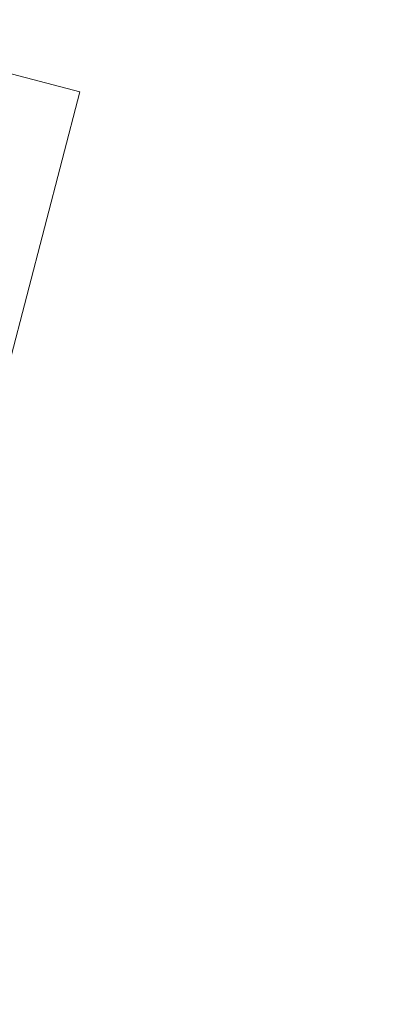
# Model space of a CAD drawing. Header units: metres. Extents: x 102000 to 105000, y 414600 to 420766.
# Tile 107 of 206: x 103319 to 103343, y 418256 to 418321. Entities that reach past the tile are written whole.
import ezdxf

# ---------------------------------------------------------------- set-up
doc = ezdxf.new("R2010")
doc.units = ezdxf.units.M
for name, color, linetype, lineweight in [('00-Ontwerp DKIV', 8, 'Continuous', 0), ('N-WE-GR-GRAS-A', 252, 'Continuous', 18), ('N-WE-GR-OEVERBEPLANTING-A', 252, 'Continuous', 18)]:
    doc.layers.add(name, color=color, linetype=linetype, lineweight=lineweight)

msp = doc.modelspace()

# ---------------------------------------------------------------- hatches: boundary and pattern name
at = {"layer": 'N-WE-GR-GRAS-A'}
h = msp.add_hatch(dxfattribs=at)
h.set_pattern_fill('AGR-GRAS_01-SO', color=256, scale=0.1, pattern_type=2)
h.set_pattern_definition([(0, (0, 0), (2.5, 2.5), [0.3, -2]), (45, (1, 0.5), (-0.2828427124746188, 4.666904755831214), [0.3, -2]), (29.99999999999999, (0.1999999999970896, 0.2999999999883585), (0.5686533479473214, 3.215063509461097), [0.3, -2]), (15, (0.8000000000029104, 1.200000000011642), (0.9640675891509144, 1.811235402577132), [0.3, -2]), (135, (0.3999999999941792, 5), (-0.07071067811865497, -1.626345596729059), [0.3, -2]), (150, (3, 1), (0.5392304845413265, -1.466025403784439), [0.3, -2]), (165, (0.6000000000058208, 0.09999999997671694), (0.358630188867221, -1.752536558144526), [0.3, -2]), (85, (1, 1), (-2.18169349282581, 2.600041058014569), [0.3, -2]), (99.99999999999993, (0, 0), (-2.780294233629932, 1.946782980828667), [0.2999999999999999, -2])])
edge = h.paths.add_edge_path()
edge.add_line((103302.9792212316, 418224.7088515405), (103306.3740749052, 418237.5586211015))
edge.add_line((103306.3740749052, 418237.5586211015), (103307.4889150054, 418238.8964122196))
edge.add_line((103307.4889150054, 418238.8964122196), (103410.9876477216, 418263.7308494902))
edge.add_line((103410.9876477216, 418263.7308494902), (103429.5277936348, 418334.8370096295))
edge.add_line((103429.5277936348, 418334.8370096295), (103433.7792317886, 418336.8738260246))
edge.add_line((103433.7792317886, 418336.8738260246), (103445.0121244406, 418379.9548178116))
edge.add_arc((103413.7306458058, 418364.7693407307), 34.77254117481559, -17.714918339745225, 25.894081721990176, ccw=False)
edge.add_line((103446.8543525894, 418354.1887136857), (103420.6035243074, 418264.6720182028))
edge.add_arc((103419.3191429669, 418265.0486638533), 1.338468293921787, 281.29583703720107, 343.65619113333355, ccw=False)
edge.add_line((103419.5813153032, 418263.7361231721), (103367.3292892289, 418251.1982917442))
edge.add_arc((103419.9139307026, 418032.049224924), 225.3696031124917, 103.492980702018, 121.2556462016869)
at = {"layer": 'N-WE-GR-OEVERBEPLANTING-A'}
h = msp.add_hatch(dxfattribs=at)
h.set_pattern_fill('AGR-BEPLANTING_SOORT_01-SO', color=256, scale=0.1, pattern_type=2)
h.set_pattern_definition([(59.99999999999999, (104972.4852987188, 420070.8931537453), (-0.2886752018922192, 0.4999998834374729), [0.144338, -0.4330130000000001]), (120, (104972.4852987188, 420070.8931537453), (-0.5773502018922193, -1.165625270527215e-07), [0.1443379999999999, -0.4330129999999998]), (270, (104972.4852987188, 420070.8931537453), (0.288675, -0.5000000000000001), [0.125, -0.875])])
edge = h.paths.add_edge_path()
edge.add_arc((103413.7306458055, 418364.7693407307), 38.37254117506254, -17.649014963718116, 38.861512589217, ccw=False)
edge.add_line((103450.2970547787, 418353.1353538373), (103424.0580497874, 418263.6589763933))
edge.add_arc((103419.3191429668, 418265.0486638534), 4.938468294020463, 282.3491889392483, 343.6561911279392, ccw=False)
edge.add_line((103420.3753287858, 418260.2244602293), (103368.1692636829, 418247.6976570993))
edge.add_arc((103419.9139307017, 418032.049224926), 221.7696031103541, 103.4929807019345, 122.2801703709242)
edge.add_arc((103300.4072364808, 418221.2350546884), 2.000654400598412, 165.2759031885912, 302.28017037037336, ccw=False)
edge.add_line((103298.472281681, 418221.7435504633), (103303.1422873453, 418239.4198636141))
edge.add_line((103303.1422873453, 418239.4198636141), (103306.3740749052, 418237.5586211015))
edge.add_line((103306.3740749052, 418237.5586211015), (103302.9792212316, 418224.7088515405))
edge.add_arc((103419.9139307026, 418032.049224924), 225.3696031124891, 103.49298070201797, 121.25564620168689, ccw=False)
edge.add_line((103367.3292892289, 418251.1982917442), (103419.5813153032, 418263.7361231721))
edge.add_arc((103419.3191429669, 418265.0486638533), 1.338468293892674, 281.2958370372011, 343.6561911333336)
edge.add_line((103420.6035243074, 418264.6720182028), (103446.8543525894, 418354.1887136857))
edge.add_arc((103413.7306458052, 418364.7693407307), 34.77254117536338, 342.2850816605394, 385.8940817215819)
edge.add_line((103445.0121244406, 418379.9548178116), (103443.6099927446, 418388.8458135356))

# ---------------------------------------------------------------- linework, layer by layer
at = {"layer": '00-Ontwerp DKIV', "transparency": 33554687, "flags": 128}
msp.add_lwpolyline([(103325.2946169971, 418325.4123341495), (103311.4392409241, 418329.0222584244), (103309.0607522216, 418319.9266778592), (103322.9231132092, 418316.3164025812), (103310.0664161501, 418267.0043849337), (103296.1480348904, 418270.630710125), (103290.2001481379, 418247.8018265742), (103316.2821969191, 418241.0063531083), (103316.2821969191, 418241.0063531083), (103410.9876477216, 418263.7308494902), (103429.5277936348, 418334.8370096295), (103337.1094678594, 418358.9340673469, 0.1323335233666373), (103334.2659932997, 418354.5776998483), (103327.438309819, 418333.6344939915)], format="xyb", close=True, dxfattribs=at)

doc.saveas('drawing.dxf')
